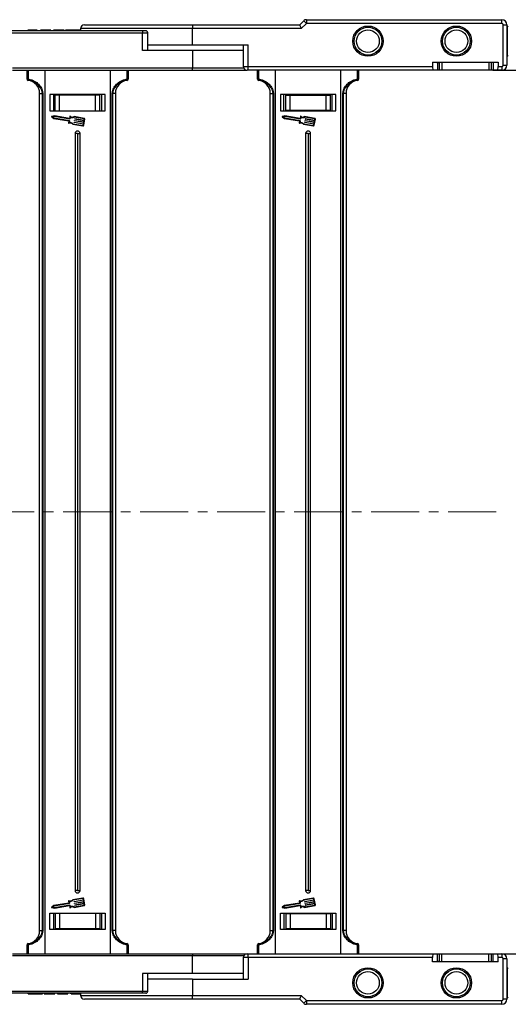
# Model space of a CAD drawing. Header units: millimetres. Extents: x -1374 to 811, y -432 to 1099.
# Tile 18 of 53: x 368 to 561, y -99 to 291. Entities that reach past the tile are written whole.
import ezdxf

# ---------------------------------------------------------------- set-up
doc = ezdxf.new("R2010")
doc.units = ezdxf.units.MM
doc.linetypes.add('CENTERX2', pattern=[20.32, 12.7, -2.54, 2.54, -2.54])
doc.styles.get("Standard").update_dxf_attribs({"font": '仿宋_GB2312.ttf', "width": 0.8})
doc.dimstyles.new('ISO-60.1', dxfattribs={"dimtxt": 15, "dimasz": 12, "dimexe": 8, "dimexo": 0.625, "dimgap": 2.5, "dimtad": 1, "dimdsep": 46, "dimtxsty": 'Standard', "dimcen": 2.5, "dimadec": 0, "dimazin": 0, "dimtfac": 1, "dimtmove": 0, "dimatfit": 3, "dimfxl": 0, "dimarcsym": 0})

# ---------------------------------------------------------------- blocks, each defined once
blk = doc.blocks.new('*D3932')
at = {"color": 0, "lineweight": -2}
for p, q in [((555.18, 270.96), (622.26, 270.96)), ((614.26, 258.96), (614.26, -67.04)), ((554.7, -79.04), (622.26, -79.04))]:
    blk.add_line(p, q, dxfattribs=at)
at = {"color": 0, "lineweight": 9}
for points in [[(612.26, 258.96), (616.26, 258.96), (614.26, 270.96)], [(612.26, -67.04), (616.26, -67.04), (614.26, -79.04)]]:
    blk.add_solid(points, dxfattribs=at)
at = {"layer": 'Defpoints', "color": 0, "lineweight": 9}
for p in [(554.56, 270.96), (554.07, -79.04), (614.26, -79.04)]:
    blk.add_point(p, dxfattribs=at)
at = {"color": 0, "lineweight": 9, "insert": (604.26, 95.96), "char_height": 15, "attachment_point": 5, "rotation": 90}
blk.add_mtext('350', dxfattribs=at)

msp = doc.modelspace()

# ---------------------------------------------------------------- linework, layer by layer
at = {"color": 7, "linetype": 'Continuous', "lineweight": 25}
for p, q in [((393.47, 288.961), (436.234, 288.961)), ((436.234, 288.961), (436.234, 287.461)), ((436.234, 288.961), (478.688, 288.961)), ((478.688, 288.961), (480.249, 290.521)), ((481.31, 289.461), (479.31, 287.461)), ((481.31, 290.961), (481.31, 289.461)), ((481.31, 290.961), (558.688, 290.961)), ((558.688, 289.461), (481.31, 289.461)), ((558.688, 289.461), (558.688, 290.961)), ((559.188, 272.961), (559.188, 288.961)), ((559.188, 288.961), (560.688, 288.961)), ((560.688, 288.961), (560.688, 272.961)), ((345.545, 285.811), (416.512, 285.811)), ((416.512, 286.561), (353.324, 286.561)), ((371.003, 286.761), (371.003, 286.561)), ((372.856, 286.761), (372.856, 286.561)), ((374.718, 286.761), (374.718, 286.561)), ((374.849, 286.761), (374.849, 286.561)), ((376.08, 286.761), (376.08, 286.561)), ((377.234, 286.761), (376.08, 286.761)), ((377.234, 286.761), (377.234, 286.561)), ((379.772, 286.761), (377.234, 286.761)), ((379.772, 286.761), (379.772, 286.561)), ((380.157, 286.761), (379.772, 286.761)), ((380.157, 286.761), (380.157, 286.561)), ((381.157, 286.761), (381.157, 286.561)), ((385.387, 286.761), (381.157, 286.761)), ((385.387, 286.761), (385.387, 286.561)), ((386.003, 286.761), (386.003, 286.561)), ((388.857, 286.761), (388.857, 286.561)), ((391.695, 286.761), (391.695, 286.561)), ((391.97, 287.461), (391.97, 286.561)), ((416.512, 286.561), (416.512, 285.811)), ((417.762, 286.561), (416.512, 286.561)), ((416.512, 278.761), (416.512, 285.811)), ((418.512, 278.761), (418.512, 285.811)), ((436.234, 280.961), (436.234, 287.461)), ((479.31, 287.461), (436.234, 287.461)), ((560.734, 288.461), (560.688, 288.461)), ((418.512, 280.961), (436.234, 280.961)), ((436.234, 280.961), (458.319, 280.961)), ((456.319, 280.961), (456.319, 272.461)), ((458.319, 272.461), (458.319, 280.961)), ((436.234, 278.761), (416.512, 278.761)), ((436.234, 278.761), (436.234, 271.711)), ((456.319, 278.761), (436.234, 278.761)), ((531.234, 274.161), (557.234, 274.161)), ((531.234, 274.161), (531.234, 272.461)), ((532.998, 274.161), (532.998, 273.961)), ((532.998, 273.961), (533.202, 273.961)), ((533.202, 273.961), (533.202, 270.961)), ((533.202, 273.961), (533.896, 273.961)), ((533.896, 274.161), (533.896, 270.961)), ((534.896, 274.161), (534.896, 270.961)), ((553.572, 274.161), (553.572, 270.961)), ((554.572, 270.961), (554.572, 274.161)), ((555.267, 274.161), (555.267, 270.961)), ((557.234, 274.161), (557.234, 272.461)), ((560.688, 276.461), (560.734, 276.461)), ((436.234, 271.711), (364.956, 271.711)), ((364.956, 270.961), (436.234, 270.961)), ((370.734, 267.425), (370.734, 270.961)), ((371.13, 270.961), (371.13, 267.425)), ((377.734, 270.961), (377.734, 95.961)), ((403.734, 95.961), (403.734, 270.961)), ((410.339, 267.425), (410.339, 270.961)), ((410.734, 270.961), (410.734, 267.425)), ((436.234, 270.961), (436.234, 271.711)), ((436.234, 270.961), (457.819, 270.961)), ((458.319, 270.961), (457.819, 270.961)), ((458.319, 272.461), (531.234, 272.461)), ((458.319, 270.961), (458.319, 272.461)), ((531.499, 270.961), (458.319, 270.961)), ((462.007, 267.425), (462.007, 270.961)), ((462.403, 270.961), (462.403, 267.425)), ((469.007, 270.961), (469.007, 95.961)), ((495.007, 95.961), (495.007, 270.961)), ((501.612, 267.425), (501.612, 270.961)), ((502.007, 270.961), (502.007, 267.425)), ((533.202, 270.961), (531.499, 270.961)), ((533.912, 270.961), (533.202, 270.961)), ((534.896, 270.961), (533.896, 270.961)), ((553.572, 270.961), (534.896, 270.961)), ((554.572, 270.961), (553.572, 270.961)), ((555.267, 270.961), (554.557, 270.961)), ((556.97, 270.961), (555.267, 270.961)), ((558.688, 270.961), (556.97, 270.961)), ((557.234, 272.461), (558.688, 272.461)), ((558.688, 272.461), (558.688, 270.961)), ((559.188, 272.961), (560.688, 272.961)), ((370.734, 267.425), (371.13, 267.425)), ((371.173, 266.929), (371.173, 266.925)), ((410.296, 266.925), (410.296, 266.929)), ((410.339, 267.425), (410.734, 267.425)), ((462.007, 267.425), (462.403, 267.425)), ((462.446, 266.929), (462.446, 266.925)), ((501.569, 266.925), (501.569, 266.929)), ((501.612, 267.425), (502.007, 267.425)), ((375.734, 261.765), (376.855, 261.765)), ((375.734, 95.961), (375.734, 261.765)), ((376.97, 261.765), (376.855, 261.765)), ((376.855, 95.961), (376.855, 261.765)), ((376.97, 261.765), (376.97, 95.961)), ((379.734, 261.361), (379.734, 254.861)), ((401.734, 261.361), (379.734, 261.361)), ((381.234, 261.361), (381.234, 254.861)), ((400.234, 261.361), (400.234, 254.861)), ((400.235, 261.361), (400.235, 254.861)), ((401.734, 254.861), (401.734, 261.361)), ((404.613, 261.765), (404.498, 261.765)), ((404.498, 95.961), (404.498, 261.765)), ((405.734, 261.765), (404.613, 261.765)), ((404.613, 261.765), (404.613, 95.961)), ((405.734, 261.765), (405.734, 95.961)), ((467.007, 261.765), (468.128, 261.765)), ((467.007, 95.961), (467.007, 261.765)), ((468.243, 261.765), (468.128, 261.765)), ((468.128, 95.961), (468.128, 261.765)), ((468.243, 261.765), (468.243, 95.961)), ((471.007, 261.361), (471.007, 254.861)), ((493.007, 261.361), (471.007, 261.361)), ((472.45, 254.861), (472.45, 261.361)), ((472.45, 254.861), (472.45, 261.361)), ((491.564, 254.861), (491.564, 261.361)), ((493.007, 254.861), (493.007, 261.361)), ((495.771, 95.961), (495.771, 261.765)), ((495.886, 261.765), (495.771, 261.765)), ((497.007, 261.765), (495.886, 261.765)), ((495.886, 261.765), (495.886, 95.961)), ((497.007, 261.765), (497.007, 95.961)), ((381.934, 254.861), (381.934, 261.061)), ((383.615, 261.061), (381.934, 261.061)), ((383.615, 254.861), (383.615, 261.061)), ((397.854, 261.061), (383.615, 261.061)), ((397.854, 254.861), (397.854, 261.061)), ((399.534, 261.061), (397.854, 261.061)), ((399.534, 254.861), (399.534, 261.061)), ((473.155, 255.011), (473.155, 261.131)), ((473.155, 261.131), (474.845, 261.131)), ((474.845, 255.011), (474.845, 261.131)), ((474.845, 261.131), (489.169, 261.131)), ((489.169, 255.011), (489.169, 261.131)), ((489.169, 261.131), (490.86, 261.131)), ((490.86, 255.011), (490.86, 261.131)), ((379.734, 254.861), (401.734, 254.861)), ((471.007, 254.861), (493.007, 254.861)), ((474.845, 255.011), (473.155, 255.011)), ((489.169, 255.011), (474.845, 255.011)), ((490.86, 255.011), (489.169, 255.011)), ((380.508, 252.43), (381.403, 251.855)), ((381.575, 252.86), (380.54, 252.615)), ((381.581, 252.652), (380.82, 252.472)), ((380.82, 252.472), (381.478, 252.049)), ((381.403, 251.855), (387.298, 250.848)), ((381.478, 252.049), (387.533, 251.015)), ((387.52, 251.845), (381.575, 252.86)), ((387.636, 251.618), (381.581, 252.652)), ((387.34, 250.789), (387.215, 250.062)), ((387.575, 250.956), (387.442, 250.179)), ((387.653, 252.622), (387.52, 251.845)), ((387.828, 252.436), (387.695, 251.659)), ((388.935, 249.741), (392.858, 249.071)), ((393.339, 251.885), (389.353, 252.566)), ((389.36, 250.237), (389.377, 250.338)), ((393.304, 251.684), (389.381, 252.354)), ((393.044, 249.556), (389.401, 250.179)), ((389.436, 250.38), (393.079, 249.757)), ((389.48, 250.941), (389.497, 251.041)), ((393.165, 250.26), (389.521, 250.882)), ((389.556, 251.083), (393.199, 250.461)), ((389.6, 251.644), (389.617, 251.745)), ((393.285, 250.963), (389.642, 251.586)), ((389.676, 251.787), (393.319, 251.164)), ((393.079, 249.757), (393.165, 250.26)), ((393.177, 249.12), (393.589, 251.532)), ((393.199, 250.461), (393.285, 250.963)), ((393.319, 251.164), (393.388, 251.566)), ((471.781, 252.43), (472.676, 251.855)), ((472.848, 252.86), (471.813, 252.615)), ((472.854, 252.652), (472.093, 252.472)), ((472.093, 252.472), (472.751, 252.049)), ((472.676, 251.855), (478.571, 250.848)), ((472.751, 252.049), (478.806, 251.015)), ((478.793, 251.845), (472.848, 252.86)), ((478.909, 251.618), (472.854, 252.652)), ((478.613, 250.789), (478.488, 250.062)), ((478.848, 250.956), (478.715, 250.179)), ((478.926, 252.622), (478.793, 251.845)), ((479.101, 252.436), (478.968, 251.659)), ((480.208, 249.741), (484.131, 249.071)), ((484.612, 251.885), (480.626, 252.566)), ((480.633, 250.237), (480.65, 250.338)), ((484.577, 251.684), (480.654, 252.354)), ((484.317, 249.556), (480.674, 250.179)), ((480.709, 250.38), (484.352, 249.757)), ((480.753, 250.941), (480.77, 251.041)), ((484.437, 250.26), (480.794, 250.882)), ((480.829, 251.083), (484.472, 250.461)), ((480.873, 251.644), (480.89, 251.745)), ((484.558, 250.963), (480.915, 251.586)), ((480.949, 251.787), (484.592, 251.164)), ((484.352, 249.757), (484.437, 250.26)), ((484.45, 249.12), (484.862, 251.532)), ((484.472, 250.461), (484.558, 250.963)), ((484.592, 251.164), (484.661, 251.566)), ((388.838, 249.551), (392.824, 248.87)), ((389.734, 245.861), (389.734, 95.961)), ((390.734, 245.861), (389.734, 245.861)), ((390.734, 245.861), (390.734, 95.961)), ((390.734, 245.861), (391.734, 245.861)), ((391.734, 95.961), (391.734, 245.861)), ((392.976, 249.154), (393.044, 249.556)), ((480.111, 249.551), (484.097, 248.87)), ((481.007, 245.861), (481.007, 95.961)), ((482.007, 245.861), (481.007, 245.861)), ((482.007, 245.861), (482.007, 95.961)), ((482.007, 245.861), (483.007, 245.861)), ((483.007, 95.961), (483.007, 245.861)), ((484.249, 249.154), (484.317, 249.556)), ((375.734, -69.843), (375.734, 95.961)), ((376.855, -69.843), (376.855, 95.961)), ((376.97, 95.961), (376.97, -69.843)), ((377.734, 95.961), (377.734, -79.039)), ((389.734, 95.961), (389.734, -53.939)), ((390.734, 95.961), (390.734, -53.939)), ((391.734, -53.939), (391.734, 95.961)), ((403.734, -79.039), (403.734, 95.961)), ((404.498, -69.843), (404.498, 95.961)), ((404.613, 95.961), (404.613, -69.843)), ((405.734, 95.961), (405.734, -69.843)), ((467.007, -69.843), (467.007, 95.961)), ((468.128, -69.843), (468.128, 95.961)), ((468.243, 95.961), (468.243, -69.843)), ((469.007, 95.961), (469.007, -79.039)), ((481.007, 95.961), (481.007, -53.939)), ((482.007, 95.961), (482.007, -53.939)), ((483.007, -53.939), (483.007, 95.961)), ((495.007, -79.039), (495.007, 95.961)), ((495.771, -69.843), (495.771, 95.961)), ((495.886, 95.961), (495.886, -69.843)), ((497.007, 95.961), (497.007, -69.843)), ((390.734, -53.939), (389.734, -53.939)), ((390.734, -53.939), (391.734, -53.939)), ((482.007, -53.939), (481.007, -53.939)), ((482.007, -53.939), (483.007, -53.939)), ((387.215, -58.14), (387.34, -58.868)), ((387.442, -58.257), (387.575, -59.034)), ((392.824, -56.948), (388.838, -57.629)), ((392.858, -57.149), (388.935, -57.819)), ((389.377, -58.416), (389.36, -58.316)), ((389.401, -58.257), (393.044, -57.635)), ((393.079, -57.836), (389.436, -58.458)), ((389.521, -58.96), (393.165, -58.338)), ((393.044, -57.635), (392.976, -57.233)), ((393.165, -58.338), (393.079, -57.836)), ((393.589, -59.61), (393.177, -57.198)), ((478.488, -58.14), (478.613, -58.868)), ((478.715, -58.257), (478.848, -59.034)), ((484.097, -56.948), (480.111, -57.629)), ((484.131, -57.149), (480.208, -57.819)), ((480.65, -58.416), (480.633, -58.316)), ((480.674, -58.257), (484.317, -57.635)), ((484.352, -57.836), (480.709, -58.458)), ((480.794, -58.96), (484.437, -58.338)), ((484.317, -57.635), (484.249, -57.233)), ((484.437, -58.338), (484.352, -57.836)), ((484.862, -59.61), (484.45, -57.198)), ((381.403, -59.933), (380.508, -60.508)), ((380.54, -60.693), (381.575, -60.939)), ((381.478, -60.127), (380.82, -60.55)), ((380.82, -60.55), (381.581, -60.731)), ((387.298, -58.927), (381.403, -59.933)), ((387.533, -59.093), (381.478, -60.127)), ((381.575, -60.939), (387.52, -59.923)), ((381.581, -60.731), (387.636, -59.696)), ((387.52, -59.923), (387.653, -60.701)), ((387.695, -59.738), (387.828, -60.515)), ((389.353, -60.644), (393.339, -59.963)), ((389.381, -60.433), (393.304, -59.762)), ((389.497, -59.12), (389.48, -59.019)), ((393.199, -58.539), (389.556, -59.162)), ((389.617, -59.823), (389.6, -59.723)), ((389.642, -59.664), (393.285, -59.042)), ((393.319, -59.243), (389.676, -59.865)), ((393.285, -59.042), (393.199, -58.539)), ((393.388, -59.645), (393.319, -59.243)), ((472.676, -59.933), (471.781, -60.508)), ((471.813, -60.693), (472.848, -60.939)), ((472.751, -60.127), (472.093, -60.55)), ((472.093, -60.55), (472.854, -60.731)), ((478.571, -58.927), (472.676, -59.933)), ((478.806, -59.093), (472.751, -60.127)), ((472.848, -60.939), (478.793, -59.923)), ((472.854, -60.731), (478.909, -59.696)), ((478.793, -59.923), (478.926, -60.701)), ((478.968, -59.738), (479.101, -60.515)), ((480.626, -60.644), (484.612, -59.963)), ((480.654, -60.433), (484.577, -59.762)), ((480.77, -59.12), (480.753, -59.019)), ((484.472, -58.539), (480.829, -59.162)), ((480.89, -59.823), (480.873, -59.723)), ((480.915, -59.664), (484.558, -59.042)), ((484.592, -59.243), (480.949, -59.865)), ((484.558, -59.042), (484.472, -58.539)), ((484.661, -59.645), (484.592, -59.243)), ((379.734, -62.939), (401.734, -62.939)), ((379.734, -69.439), (379.734, -62.939)), ((381.234, -62.939), (381.234, -69.439)), ((381.934, -62.939), (381.934, -69.139)), ((383.615, -62.939), (383.615, -69.139)), ((397.854, -62.939), (397.854, -69.139)), ((399.534, -62.939), (399.534, -69.139)), ((400.234, -62.939), (400.234, -69.439)), ((400.235, -62.939), (400.235, -69.439)), ((401.734, -62.939), (401.734, -69.439)), ((471.007, -62.939), (493.007, -62.939)), ((471.007, -69.439), (471.007, -62.939)), ((472.45, -62.939), (472.45, -69.439)), ((472.45, -62.939), (472.45, -69.439)), ((473.155, -63.089), (473.155, -69.209)), ((473.155, -63.089), (474.845, -63.089)), ((474.845, -63.089), (474.845, -69.209)), ((474.845, -63.089), (489.169, -63.089)), ((489.169, -63.089), (489.169, -69.209)), ((489.169, -63.089), (490.86, -63.089)), ((490.86, -63.089), (490.86, -69.209)), ((491.564, -62.939), (491.564, -69.439)), ((493.007, -62.939), (493.007, -69.439)), ((375.734, -69.843), (376.855, -69.843)), ((376.97, -69.843), (376.855, -69.843)), ((401.734, -69.439), (379.734, -69.439)), ((383.615, -69.139), (381.934, -69.139)), ((397.854, -69.139), (383.615, -69.139)), ((399.534, -69.139), (397.854, -69.139)), ((404.613, -69.843), (404.498, -69.843)), ((405.734, -69.843), (404.613, -69.843)), ((467.007, -69.843), (468.128, -69.843)), ((468.243, -69.843), (468.128, -69.843)), ((493.007, -69.439), (471.007, -69.439)), ((474.845, -69.209), (473.155, -69.209)), ((489.169, -69.209), (474.845, -69.209)), ((490.86, -69.209), (489.169, -69.209)), ((495.886, -69.843), (495.771, -69.843)), ((497.007, -69.843), (495.886, -69.843)), ((370.734, -79.039), (370.734, -75.503)), ((371.13, -75.503), (370.734, -75.503)), ((371.13, -75.503), (371.13, -79.039)), ((371.173, -75.004), (371.173, -75.008)), ((410.296, -75.008), (410.296, -75.004)), ((410.339, -79.039), (410.339, -75.503)), ((410.734, -75.503), (410.339, -75.503)), ((410.734, -75.503), (410.734, -79.039)), ((462.007, -79.039), (462.007, -75.503)), ((462.403, -75.503), (462.007, -75.503)), ((462.403, -75.503), (462.403, -79.039)), ((462.446, -75.004), (462.446, -75.008)), ((501.569, -75.008), (501.569, -75.004)), ((501.612, -79.039), (501.612, -75.503)), ((502.007, -75.503), (501.612, -75.503)), ((502.007, -75.503), (502.007, -79.039)), ((364.956, -79.039), (436.234, -79.039)), ((436.234, -79.789), (364.956, -79.789)), ((436.234, -79.039), (457.819, -79.039)), ((436.234, -79.039), (436.234, -79.789)), ((436.234, -86.839), (436.234, -79.789)), ((456.319, -80.539), (456.319, -89.039)), ((457.819, -79.039), (458.319, -79.039)), ((458.319, -80.539), (458.319, -79.039)), ((458.319, -79.039), (531.499, -79.039)), ((531.234, -80.539), (458.319, -80.539)), ((458.319, -80.539), (458.319, -89.039)), ((531.234, -82.239), (531.234, -80.539)), ((531.499, -79.039), (533.202, -79.039)), ((533.202, -82.039), (533.202, -79.039)), ((533.202, -79.039), (533.896, -79.039)), ((533.896, -79.039), (533.896, -82.239)), ((533.896, -79.039), (534.896, -79.039)), ((534.896, -82.239), (534.896, -79.039)), ((534.896, -79.039), (553.572, -79.039)), ((553.572, -82.239), (553.572, -79.039)), ((553.572, -79.039), (554.572, -79.039)), ((554.572, -82.239), (554.572, -79.039)), ((554.572, -79.039), (555.267, -79.039)), ((555.267, -82.239), (555.267, -79.039)), ((555.267, -79.039), (556.97, -79.039)), ((556.97, -79.039), (558.688, -79.039)), ((557.234, -82.239), (557.234, -80.539)), ((558.688, -80.539), (557.234, -80.539)), ((558.688, -79.039), (558.688, -80.539)), ((559.188, -97.039), (559.188, -81.039)), ((560.688, -81.039), (559.188, -81.039)), ((560.688, -81.039), (560.688, -97.039)), ((557.234, -82.239), (531.234, -82.239)), ((533.202, -82.039), (532.998, -82.039)), ((532.998, -82.039), (532.998, -82.239)), ((533.912, -82.039), (533.202, -82.039)), ((560.734, -84.539), (560.688, -84.539)), ((416.512, -86.839), (416.512, -93.889)), ((436.234, -86.839), (416.512, -86.839)), ((418.512, -93.889), (418.512, -86.839)), ((436.234, -89.039), (418.512, -89.039)), ((456.319, -86.839), (436.234, -86.839)), ((436.234, -89.039), (436.234, -95.539)), ((436.234, -89.039), (458.319, -89.039)), ((345.545, -93.889), (416.512, -93.889)), ((416.512, -94.639), (353.324, -94.639)), ((371.234, -94.839), (371.234, -94.639)), ((374.071, -94.839), (374.071, -94.639)), ((376.926, -94.839), (376.926, -94.639)), ((377.541, -94.839), (377.541, -94.639)), ((377.541, -94.839), (381.772, -94.839)), ((381.772, -94.839), (381.772, -94.639)), ((382.772, -94.839), (382.772, -94.639)), ((382.772, -94.839), (383.157, -94.839)), ((383.157, -94.839), (383.157, -94.639)), ((383.157, -94.839), (385.695, -94.839)), ((385.695, -94.839), (385.695, -94.639)), ((385.695, -94.839), (386.849, -94.839)), ((386.849, -94.839), (386.849, -94.639)), ((388.08, -94.839), (388.08, -94.639)), ((388.211, -94.839), (388.211, -94.639)), ((390.072, -94.839), (390.072, -94.639)), ((391.926, -94.839), (391.926, -94.639)), ((391.97, -94.639), (391.97, -95.539)), ((436.234, -97.039), (393.47, -97.039)), ((416.512, -94.639), (416.512, -93.889)), ((417.762, -94.639), (416.512, -94.639)), ((436.234, -95.539), (479.31, -95.539)), ((436.234, -97.039), (436.234, -95.539)), ((478.688, -97.039), (436.234, -97.039)), ((480.249, -98.6), (478.688, -97.039)), ((479.31, -95.539), (481.31, -97.539)), ((560.688, -97.039), (559.188, -97.039)), ((560.688, -96.539), (560.734, -96.539)), ((481.31, -97.539), (558.688, -97.539)), ((481.31, -97.539), (481.31, -99.039)), ((558.688, -99.039), (481.31, -99.039)), ((558.688, -99.039), (558.688, -97.539))]:
    msp.add_line(p, q, dxfattribs=at)
at = {"color": 8, "linetype": 'Continuous', "lineweight": 25}
for p, q in [((436.234, 287.461), (391.97, 287.461)), ((416.512, 285.811), (418.512, 285.811)), ((560.734, 288.461), (560.734, 276.461)), ((456.52, 271.711), (436.234, 271.711)), ((456.319, 272.461), (458.319, 272.461)), ((456.52, -79.789), (436.234, -79.789)), ((458.319, -80.539), (456.319, -80.539)), ((560.734, -84.539), (560.734, -96.539)), ((391.97, -95.539), (436.234, -95.539)), ((416.512, -93.889), (418.512, -93.889))]:
    msp.add_line(p, q, dxfattribs=at)
at = {"color": 1, "linetype": 'CENTERX2', "lineweight": 13, "ltscale": 1.5}
msp.add_line((556.439, 95.961), (-558.789, 95.961), dxfattribs=at)
at = {"color": 7, "linetype": 'Continuous', "lineweight": 25, "flags": 128}
for points in [[(479.31, 287.461), (479.188, 287.753), (479.072, 288.035), (478.964, 288.294), (478.87, 288.521), (478.793, 288.708), (478.736, 288.847), (478.7, 288.932), (478.688, 288.961)], [(481.31, 289.461), (481.103, 289.668), (480.904, 289.867), (480.72, 290.05), (480.56, 290.211), (480.428, 290.343), (480.33, 290.441), (480.269, 290.501), (480.249, 290.521)], [(478.688, -97.039), (478.698, -97.016), (478.726, -96.949), (478.772, -96.838), (478.834, -96.688), (478.91, -96.503), (478.999, -96.289), (479.097, -96.052), (479.202, -95.8), (479.31, -95.539)], [(480.249, -98.6), (480.269, -98.58), (480.33, -98.519), (480.428, -98.421), (480.56, -98.289), (480.72, -98.128), (480.904, -97.945), (481.103, -97.746), (481.31, -97.539)]]:
    msp.add_lwpolyline(points, dxfattribs=at)
at = {"color": 7, "linetype": 'Continuous', "lineweight": 25}
for centre, radius in [((505.688, 282.461), 6), ((505.688, 282.461), 5.5), ((505.688, 282.461), 4.5), ((540.688, 282.461), 6), ((540.688, 282.461), 5.5), ((540.688, 282.461), 4.5), ((505.688, -90.539), 6), ((505.688, -90.539), 5.5), ((540.688, -90.539), 6), ((540.688, -90.539), 5.5), ((505.688, -90.539), 4.5), ((540.688, -90.539), 4.5)]:
    msp.add_circle(centre, radius, dxfattribs=at)
for centre, radius, start, end in [((393.47, 287.461), 1.5, 90, 180), ((481.31, 289.461), 1.5, 90, 135), ((558.688, 288.961), 2, 0, 90), ((558.688, 288.961), 0.5, 0, 90), ((417.762, 285.811), 0.75, 0, 90), ((560.734, 287.961), 0.5, 0, 90), ((560.734, 276.961), 0.5, 270, 0), ((457.819, 272.461), 1.5, 180, 270), ((558.688, 272.961), 0.5, 270, 0), ((558.688, 272.961), 2, 270, 0), ((371.234, 267.425), 0.499, 180.05137, 263.03052), ((371.234, 267.421), 0.5, 180, 262.94587), ((371.863, 267.239), 0.756, 165.8394, 204.20349), ((370.534, 261.765), 5.2, 0, 82.94587), ((410.934, 261.765), 5.2, 97.05413, 180), ((409.606, 267.239), 0.756, 335.79651, 14.1606), ((410.235, 267.425), 0.499, 276.96948, 359.94863), ((410.234, 267.421), 0.5, 277.05413, 0), ((462.507, 267.425), 0.499, 180.06329, 263.02634), ((462.507, 267.421), 0.5, 180, 262.94587), ((463.136, 267.239), 0.756, 165.8394, 204.20349), ((461.807, 261.765), 5.2, 0, 82.94587), ((502.207, 261.765), 5.2, 97.05413, 180), ((500.879, 267.239), 0.756, 335.77675, 14.18036), ((501.508, 267.425), 0.499, 276.96465, 359.94573), ((501.507, 267.421), 0.5, 277.05413, 0), ((380.563, 252.516), 0.102, 103.32833, 237.28541), ((387.316, 250.045), 0.102, 170.30687, 285.82188), ((387.289, 250.798), 0.051, 350.30687, 80.30687), ((387.757, 248.489), 1.515, 44.48921, 105.82188), ((387.757, 248.489), 1.719, 46.74758, 100.54353), ((387.525, 250.965), 0.051, 350.30687, 80.30687), ((387.645, 251.668), 0.051, 260.30687, 350.30687), ((387.753, 252.605), 0.102, 54.79186, 170.30687), ((388.686, 253.926), 1.515, 234.79186, 296.12453), ((388.686, 253.926), 1.719, 240.07022, 293.86617), ((389.41, 250.229), 0.051, 170.30687, 260.30687), ((389.427, 250.329), 0.051, 80.30687, 170.30687), ((389.53, 250.932), 0.051, 170.30687, 260.30687), ((389.547, 251.033), 0.051, 80.30687, 170.30687), ((389.65, 251.636), 0.051, 170.30687, 260.30687), ((389.667, 251.736), 0.051, 80.30687, 170.30687), ((393.287, 251.583), 0.102, 350.30687, 80.30687), ((393.287, 251.583), 0.306, 350.30687, 80.30687), ((471.836, 252.516), 0.102, 103.32833, 237.28541), ((478.589, 250.045), 0.102, 170.30687, 285.82188), ((478.562, 250.798), 0.051, 350.30687, 80.30687), ((479.03, 248.489), 1.515, 44.48921, 105.82188), ((479.03, 248.489), 1.719, 46.74758, 100.54353), ((478.798, 250.965), 0.051, 350.30687, 80.30687), ((478.918, 251.668), 0.051, 260.30687, 350.30687), ((479.026, 252.605), 0.102, 54.79186, 170.30687), ((479.959, 253.926), 1.515, 234.79186, 296.12453), ((479.959, 253.926), 1.719, 240.07022, 293.86617), ((480.683, 250.229), 0.051, 170.30687, 260.30687), ((480.7, 250.329), 0.051, 80.30687, 170.30687), ((480.803, 250.932), 0.051, 170.30687, 260.30687), ((480.82, 251.033), 0.051, 80.30687, 170.30687), ((480.923, 251.636), 0.051, 170.30687, 260.30687), ((480.94, 251.736), 0.051, 80.30687, 170.30687), ((484.56, 251.583), 0.102, 350.30687, 80.30687), ((484.56, 251.583), 0.306, 350.30687, 80.30687), ((390.734, 245.861), 1, 0, 180), ((392.875, 249.171), 0.306, 260.30687, 350.30687), ((392.875, 249.171), 0.102, 260.30687, 350.30687), ((482.007, 245.861), 1, 0, 180), ((484.148, 249.171), 0.306, 260.30687, 350.30687), ((484.148, 249.171), 0.102, 260.30687, 350.30687), ((390.734, -53.939), 1, 180, 0), ((482.007, -53.939), 1, 180, 0), ((387.316, -58.123), 0.102, 74.17812, 189.69313), ((387.757, -56.567), 1.515, 254.17812, 315.51079), ((387.757, -56.567), 1.719, 259.45647, 313.25242), ((389.41, -58.307), 0.051, 99.69313, 189.69313), ((389.427, -58.408), 0.051, 189.69313, 279.69313), ((392.875, -57.25), 0.306, 9.69313, 99.69313), ((392.875, -57.25), 0.102, 9.69313, 99.69313), ((478.589, -58.123), 0.102, 74.17812, 189.69313), ((479.03, -56.567), 1.515, 254.17812, 315.51079), ((479.03, -56.567), 1.719, 259.45647, 313.25242), ((480.683, -58.307), 0.051, 99.69313, 189.69313), ((480.7, -58.408), 0.051, 189.69313, 279.69313), ((484.148, -57.25), 0.306, 9.69313, 99.69313), ((484.148, -57.25), 0.102, 9.69313, 99.69313), ((380.563, -60.594), 0.102, 122.71459, 256.67167), ((387.289, -58.876), 0.051, 279.69313, 9.69313), ((387.525, -59.043), 0.051, 279.69313, 9.69313), ((387.645, -59.747), 0.051, 9.69313, 99.69313), ((387.753, -60.683), 0.102, 189.69313, 305.20814), ((388.686, -62.005), 1.515, 63.87547, 125.20814), ((388.686, -62.005), 1.719, 66.13383, 119.92978), ((389.53, -59.011), 0.051, 99.69313, 189.69313), ((389.547, -59.111), 0.051, 189.69313, 279.69313), ((389.65, -59.714), 0.051, 99.69313, 189.69313), ((389.667, -59.815), 0.051, 189.69313, 279.69313), ((393.287, -59.662), 0.102, 279.69313, 9.69313), ((393.287, -59.662), 0.306, 279.69313, 9.69313), ((471.836, -60.594), 0.102, 122.71459, 256.67167), ((478.562, -58.876), 0.051, 279.69313, 9.69313), ((478.798, -59.043), 0.051, 279.69313, 9.69313), ((478.918, -59.747), 0.051, 9.69313, 99.69313), ((479.026, -60.683), 0.102, 189.69313, 305.20814), ((479.959, -62.005), 1.515, 63.87547, 125.20814), ((479.959, -62.005), 1.719, 66.13383, 119.92978), ((480.803, -59.011), 0.051, 99.69313, 189.69313), ((480.82, -59.111), 0.051, 189.69313, 279.69313), ((480.923, -59.714), 0.051, 99.69313, 189.69313), ((480.94, -59.815), 0.051, 189.69313, 279.69313), ((484.56, -59.662), 0.102, 279.69313, 9.69313), ((484.56, -59.662), 0.306, 279.69313, 9.69313), ((370.534, -69.843), 5.2, 277.05413, 0), ((410.934, -69.843), 5.2, 180, 262.94587), ((461.807, -69.843), 5.2, 277.05413, 0), ((502.207, -69.843), 5.2, 180, 262.94587), ((371.234, -75.5), 0.5, 97.05413, 180), ((371.234, -75.503), 0.499, 96.96858, 179.95038), ((371.863, -75.318), 0.757, 155.79717, 194.16009), ((410.234, -75.5), 0.5, 0, 82.94587), ((409.606, -75.318), 0.757, 345.83991, 24.20283), ((410.235, -75.503), 0.499, 0.04962, 83.03142), ((462.507, -75.5), 0.5, 97.05413, 180), ((462.507, -75.504), 0.499, 96.97277, 179.93847), ((463.136, -75.318), 0.757, 155.79717, 194.16009), ((501.507, -75.5), 0.5, 0, 82.94587), ((500.879, -75.318), 0.756, 345.82015, 24.22259), ((501.508, -75.503), 0.499, 0.05252, 83.03625), ((457.819, -80.539), 1.5, 90, 180), ((558.688, -81.039), 2, 0, 90), ((558.688, -81.039), 0.5, 0, 90), ((560.734, -85.039), 0.5, 0, 90), ((393.47, -95.539), 1.5, 180, 270), ((417.762, -93.889), 0.75, 270, 0), ((558.688, -97.039), 0.5, 270, 0), ((558.688, -97.039), 2, 270, 0), ((560.734, -96.039), 0.5, 270, 0), ((481.31, -97.539), 1.5, 225, 270)]:
    msp.add_arc(centre, radius, start, end, dxfattribs=at)
for centre, start_param, end_param in [((531.499, 272.461), 1.5707963, 3.1415927), ((556.97, 272.461), 3.1415927, 4.712389), ((531.499, -80.539), 0, 1.5707963), ((556.97, -80.539), 4.712389, 6.2831853)]:
    msp.add_ellipse(centre, major_axis=(0, 1.5), ratio=0.176327, start_param=start_param, end_param=end_param, dxfattribs=at)
for points, knots in [([(372.856, 286.761), (372.563, 286.761), (371.98, 286.761), (371.315, 286.761), (371.037, 286.761), (371.014, 286.761), (371.003, 286.761)], [0, 0, 0, 0, 0.28024506, 0.55842121, 0.77883814, 1, 1, 1, 1]), ([(374.718, 286.761), (374.624, 286.761), (374.435, 286.761), (373.774, 286.761), (373.204, 286.761), (372.856, 286.761)], [0, 0, 0, 0, 0.280121, 0.5603012, 1, 1, 1, 1]), ([(388.857, 286.761), (388.413, 286.761), (387.528, 286.761), (386.534, 286.761), (386.06, 286.761), (386.022, 286.761), (386.003, 286.761)], [0, 0, 0, 0, 0.2799449, 0.5587165, 0.7790502, 1, 1, 1, 1]), ([(391.695, 286.761), (391.666, 286.761), (391.607, 286.761), (390.907, 286.761), (389.901, 286.761), (389.205, 286.761), (388.857, 286.761)], [0, 0, 0, 0, 0.2805587, 0.5594749, 0.7794167, 1, 1, 1, 1]), ([(371.13, 267.425), (371.622, 267.338), (372.849, 267.123), (374.544, 266.192), (375.955, 264.746), (376.811, 263.235), (376.925, 262.187), (376.97, 261.765)], [0, 0, 0, 0, 0.1717579, 0.4284861, 0.6465017, 0.8576656, 1, 1, 1, 1]), ([(376.855, 261.765), (376.803, 262.173), (376.673, 263.186), (375.759, 264.585), (374.357, 265.881), (372.805, 266.626), (371.684, 266.872), (371.231, 266.923), (371.173, 266.929)], [0, 0, 0, 0, 0.1442727, 0.3583672, 0.5770603, 0.8312296, 0.978367, 1, 1, 1, 1]), ([(404.498, 261.765), (404.544, 262.187), (404.658, 263.235), (405.513, 264.746), (406.925, 266.192), (408.62, 267.123), (409.847, 267.338), (410.339, 267.425)], [0, 0, 0, 0, 0.1423344, 0.3534983, 0.5715139, 0.8282421, 1, 1, 1, 1]), ([(410.296, 266.929), (409.845, 266.856), (408.716, 266.672), (407.112, 265.875), (405.709, 264.586), (404.795, 263.186), (404.666, 262.172), (404.613, 261.765)], [0, 0, 0, 0, 0.1686997, 0.42289, 0.641601, 0.8557168, 1, 1, 1, 1]), ([(462.403, 267.425), (462.895, 267.338), (464.122, 267.123), (465.817, 266.192), (467.228, 264.746), (468.084, 263.235), (468.198, 262.187), (468.243, 261.765)], [0, 0, 0, 0, 0.171752, 0.4284808, 0.646497, 0.8576673, 1, 1, 1, 1]), ([(468.128, 261.765), (468.076, 262.173), (467.946, 263.186), (467.032, 264.585), (465.63, 265.881), (464.078, 266.626), (462.957, 266.872), (462.504, 266.923), (462.446, 266.929)], [0, 0, 0, 0, 0.1442726, 0.3583673, 0.5770605, 0.8312362, 0.9783737, 1, 1, 1, 1]), ([(495.771, 261.765), (495.817, 262.187), (495.931, 263.235), (496.786, 264.746), (498.198, 266.192), (499.893, 267.123), (501.12, 267.338), (501.612, 267.425)], [0, 0, 0, 0, 0.1423355, 0.3535004, 0.5715175, 0.8282473, 1, 1, 1, 1]), ([(501.569, 266.929), (501.118, 266.856), (499.989, 266.672), (498.385, 265.875), (496.982, 264.586), (496.068, 263.186), (495.939, 262.172), (495.886, 261.765)], [0, 0, 0, 0, 0.1686945, 0.4228807, 0.6415935, 0.8557145, 1, 1, 1, 1]), ([(376.97, -69.843), (376.925, -70.265), (376.811, -71.314), (375.955, -72.825), (374.544, -74.27), (372.849, -75.201), (371.622, -75.417), (371.13, -75.503)], [0, 0, 0, 0, 0.1423329, 0.3534985, 0.5715131, 0.8282415, 1, 1, 1, 1]), ([(371.173, -75.008), (371.624, -74.934), (372.753, -74.751), (374.357, -73.954), (375.76, -72.664), (376.673, -71.264), (376.803, -70.251), (376.855, -69.843)], [0, 0, 0, 0, 0.1687002, 0.4228913, 0.641603, 0.855715, 1, 1, 1, 1]), ([(410.339, -75.503), (409.847, -75.417), (408.62, -75.201), (406.925, -74.27), (405.513, -72.825), (404.658, -71.314), (404.544, -70.265), (404.498, -69.843)], [0, 0, 0, 0, 0.1717585, 0.4284869, 0.6465015, 0.8576671, 1, 1, 1, 1]), ([(404.613, -69.843), (404.666, -70.251), (404.795, -71.264), (405.709, -72.663), (407.112, -73.959), (408.664, -74.705), (409.785, -74.951), (410.238, -75.001), (410.296, -75.008)], [0, 0, 0, 0, 0.1442711, 0.3583682, 0.5770609, 0.8312299, 0.978367, 1, 1, 1, 1]), ([(468.243, -69.843), (468.198, -70.265), (468.084, -71.314), (467.228, -72.825), (465.817, -74.27), (464.122, -75.201), (462.895, -75.417), (462.403, -75.503)], [0, 0, 0, 0, 0.1423312, 0.3535032, 0.5715184, 0.8282475, 1, 1, 1, 1]), ([(462.446, -75.008), (462.897, -74.934), (464.026, -74.751), (465.63, -73.954), (467.033, -72.664), (467.946, -71.264), (468.076, -70.251), (468.128, -69.843)], [0, 0, 0, 0, 0.1686937, 0.4228911, 0.6416029, 0.8557151, 1, 1, 1, 1]), ([(501.612, -75.503), (501.12, -75.417), (499.893, -75.201), (498.198, -74.27), (496.786, -72.825), (495.931, -71.314), (495.817, -70.265), (495.771, -69.843)], [0, 0, 0, 0, 0.1717532, 0.4284833, 0.6464994, 0.8576661, 1, 1, 1, 1]), ([(495.886, -69.843), (495.939, -70.251), (496.068, -71.264), (496.982, -72.663), (498.385, -73.959), (499.937, -74.705), (501.058, -74.951), (501.511, -75.001), (501.569, -75.008)], [0, 0, 0, 0, 0.1442735, 0.3583757, 0.5770702, 0.8312352, 0.9783735, 1, 1, 1, 1]), ([(371.234, -94.839), (371.263, -94.839), (371.322, -94.839), (372.022, -94.839), (373.028, -94.839), (373.723, -94.839), (374.071, -94.839)], [0, 0, 0, 0, 0.2805611, 0.5594727, 0.7794273, 1, 1, 1, 1]), ([(374.071, -94.839), (374.515, -94.839), (375.401, -94.839), (376.395, -94.839), (376.869, -94.839), (376.907, -94.839), (376.926, -94.839)], [0, 0, 0, 0, 0.2799438, 0.5587143, 0.7790525, 1, 1, 1, 1]), ([(388.211, -94.839), (388.305, -94.839), (388.493, -94.839), (389.154, -94.839), (389.724, -94.839), (390.072, -94.839)], [0, 0, 0, 0, 0.2801302, 0.5603069, 1, 1, 1, 1]), ([(390.072, -94.839), (390.365, -94.839), (390.949, -94.839), (391.614, -94.839), (391.891, -94.839), (391.914, -94.839), (391.926, -94.839)], [0, 0, 0, 0, 0.2802293, 0.5584236, 0.7788356, 1, 1, 1, 1])]:
    msp.add_open_spline(points, degree=3, knots=knots, dxfattribs=at)

# ---------------------------------------------------------------- dimensions: what is measured, and where the dimension line sits
at = {"color": 5, "lineweight": 9}
dim = msp.add_linear_dim(base=(614.264, -79.039), p1=(554.557, 270.961), p2=(554.072, -79.039), angle=90, dimstyle='ISO-60.1', dxfattribs=at)
dim.commit()
dim.dimension.update_dxf_attribs({"geometry": '*D3932', "text_midpoint": (604.264, 95.961)})

doc.saveas('drawing.dxf')
